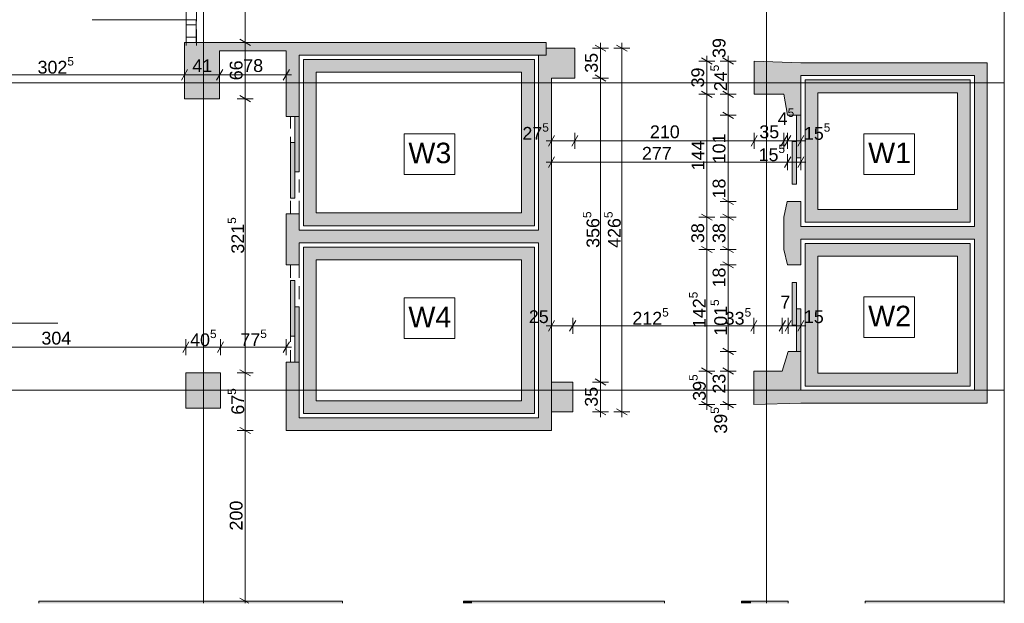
# Paper-space layout 'A-08 INWENTARYZACJA - PIĘTRO 5' of a CAD drawing. Header units: millimetres. Extents: x 0 to 420, y 0 to 297.
# Tile 6 of 8: x 172 to 287, y 115 to 184. Entities that reach past the tile are written whole.
import ezdxf
from ezdxf.xclip import XClip

# ---------------------------------------------------------------- set-up
doc = ezdxf.new("R2010")
doc.units = ezdxf.units.MM
doc.header["$MEASUREMENT"] = 0
doc.header["$XCLIPFRAME"] = 0
for name, pattern in [('ACAD_ISO03W100', [300, 120, -180]), ('DASHDOTX2', [1000, 500, -250, 0, -250]), ('Przer. długie kreski', [2.5, 1.5, -1]), ('PRZERYWANA_DU_A', [550, 350.0000000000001, -199.9999999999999])]:
    doc.linetypes.add(name, pattern=pattern)
for name, color, linetype, lineweight in [('0_Nr_pióra__2', 8, 'Continuous', 13), ('A_linie przekroju_Nr_pióra__1', 7, 'Continuous', 20), ('A_opis pomieszczeń_Nr_pióra__1', 7, 'Continuous', 20), ('A_winda_Nr_pióra__1', 7, 'Continuous', 20), ('A_wymiary_Nr_pióra__1', 7, 'Continuous', 20), ('A_wymiary_Nr_pióra__2', 8, 'Continuous', 13), ('A_ściany_Nr_pióra__1', 7, 'Continuous', 20), ('Drzwi Archicad_Nr_pióra__1', 7, 'Continuous', 20)]:
    doc.layers.add(name, color=color, linetype=linetype, lineweight=lineweight)
doc.layers.add('A_osie_Nr_pióra__16', color=7, linetype='Continuous', lineweight=5, true_color=0x0f0f0f)
doc.layers.add('A_ściany_Nr_pióra__10', color=7, linetype='Continuous', lineweight=13, true_color=0x4b4b4b)
for name, color, linetype in [('A_podrys', 7, 'Continuous'), ('A_winda', 7, 'Continuous'), ('A_ściany', 7, 'Continuous')]:
    doc.layers.add(name, color=color, linetype=linetype)
doc.styles.add('STYL_AUTOMATYCZNY_1', font='arial.ttf')
doc.styles.add('STYL_AUTOMATYCZNY_4', font='arial.ttf')

# ---------------------------------------------------------------- blocks, each defined once
blk = doc.blocks.new('Rysunek_1_1', base_point=(-1581.88370582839, -268.9234029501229))
at = {"layer": 'A_winda', "linetype": 'Continuous', "lineweight": 0, "true_color": 0xfdfdfd}
h = blk.add_hatch(color=7, dxfattribs=at)
h.paths.add_polyline_path([(205.1384031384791, 178.9014311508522), (205.1384031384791, 159.4014311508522), (232.2276281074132, 159.4014311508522), (232.2276281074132, 178.9014311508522)])
h.paths.add_polyline_path([(230.7276281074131, 177.4014311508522), (230.7276281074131, 160.9014311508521), (206.6384031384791, 160.9014311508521), (206.6384031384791, 177.4014311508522)], flags=0)
h = blk.add_hatch(color=7, dxfattribs=at)
h.paths.add_polyline_path([(263.9476281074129, 176.5014311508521), (263.9476281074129, 159.8269311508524), (283.3076281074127, 159.8269311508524), (283.3076281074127, 176.5014311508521)])
h.paths.add_polyline_path([(281.8076281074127, 175.0014311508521), (281.8076281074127, 161.3269311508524), (265.447628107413, 161.3269311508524), (265.447628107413, 175.0014311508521)], flags=0)
for points in [[(204.138403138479, 165.7114311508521), (204.6384031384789, 165.7114311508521), (204.6384031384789, 172.2114311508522), (204.138403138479, 172.2114311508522)], [(262.947628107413, 167.3500529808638), (263.4476281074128, 167.3500529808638), (263.4476281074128, 172.3500529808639), (262.947628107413, 172.3500529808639)], [(203.6384031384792, 162.6519938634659), (204.138403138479, 162.6519938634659), (204.138403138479, 169.151993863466), (203.6384031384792, 169.151993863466)], [(262.447628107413, 164.2906156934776), (262.947628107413, 164.2906156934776), (262.947628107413, 169.2906156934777), (262.447628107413, 169.2906156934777)], [(203.6384031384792, 152.9708684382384), (203.6384031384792, 146.4708684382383), (204.138403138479, 146.4708684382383), (204.138403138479, 152.9708684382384)], [(262.4476282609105, 152.7385070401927), (262.4476282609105, 147.7385070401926), (262.9476282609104, 147.7385070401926), (262.9476282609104, 152.7385070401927)], [(204.138403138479, 149.9114311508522), (204.138403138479, 143.4114311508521), (204.6384031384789, 143.4114311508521), (204.6384031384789, 149.9114311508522)], [(262.9476282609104, 149.6790697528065), (262.9476282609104, 144.6790697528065), (263.4476282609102, 144.6790697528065), (263.4476282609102, 149.6790697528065)]]:
    blk.add_hatch(color=7, dxfattribs=at).paths.add_polyline_path(points)
h = blk.add_hatch(color=7, dxfattribs=at)
h.paths.add_polyline_path([(283.3076281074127, 157.3269311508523), (263.9476281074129, 157.3269311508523), (263.9476281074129, 140.6194311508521), (283.3076281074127, 140.6194311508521)])
h.paths.add_polyline_path([(281.8076281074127, 155.8269311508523), (281.8076281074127, 142.1194311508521), (265.447628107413, 142.1194311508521), (265.447628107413, 155.8269311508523)], flags=0)
h = blk.add_hatch(color=7, dxfattribs=at)
h.paths.add_polyline_path([(205.1384031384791, 156.9014311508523), (205.1384031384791, 137.4014311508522), (232.2276281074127, 137.4014311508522), (232.2276281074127, 156.9014311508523)])
h.paths.add_polyline_path([(230.7276281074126, 155.4014311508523), (230.7276281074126, 138.9014311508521), (206.6384031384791, 138.9014311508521), (206.6384031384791, 155.4014311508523)], flags=0)
at = {"layer": 'A_ściany', "linetype": 'Continuous', "lineweight": 0, "true_color": 0x000000}
for points in [[(195.3234031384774, 180.9014311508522), (191.2034031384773, 180.9014311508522), (191.2034031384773, 174.3014311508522), (195.3234031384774, 174.3014311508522)], [(195.3234031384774, 179.9014311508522), (203.1384031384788, 179.9014311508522), (203.1384031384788, 180.9014311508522), (195.3234031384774, 180.9014311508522)], [(204.6384031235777, 179.4014311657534), (203.1384031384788, 180.9014311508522), (203.1384031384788, 172.2114313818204), (204.6384031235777, 172.2114313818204)], [(204.6384031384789, 179.4014311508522), (233.597628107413, 179.4014311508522), (233.597628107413, 180.9014311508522), (203.1384031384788, 180.9014311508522)], [(236.9676281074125, 176.7252912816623), (236.9676281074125, 180.2252912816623), (233.597628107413, 180.2252912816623), (233.597628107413, 179.4014311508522), (232.7176281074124, 179.4014311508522), (232.7176281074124, 176.7252912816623)], [(257.9876279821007, 174.812795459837), (261.4776281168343, 174.812795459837), (261.9076279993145, 172.350053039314), (263.447628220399, 172.350053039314), (263.447628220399, 178.5014310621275), (257.9876279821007, 178.7127952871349)], [(285.3076281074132, 178.5014311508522), (263.447628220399, 178.5014311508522), (263.447628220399, 177.0014311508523), (285.3076281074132, 177.0014311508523)], [(234.2176281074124, 135.4014311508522), (234.2176281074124, 176.7252912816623), (232.7176281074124, 176.7252912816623), (232.7176281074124, 136.9014311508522)], [(285.3076281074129, 138.6194311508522), (285.3076281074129, 177.0014311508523), (283.8076281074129, 177.0014311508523), (283.8076281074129, 140.1194311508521)], [(261.8576282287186, 162.2400530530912), (261.4614278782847, 160.4227403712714), (261.4614278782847, 156.622740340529), (261.8857017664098, 154.8313261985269), (263.4476282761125, 154.8313261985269), (263.4476282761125, 162.2400530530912)], [(203.1384031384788, 160.8114313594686), (203.1384031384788, 154.8114312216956), (204.6384029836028, 154.8114312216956), (204.6384029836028, 160.8114313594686)], [(263.447628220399, 157.8269311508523), (283.8076281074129, 157.8269311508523), (283.8076281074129, 159.3269311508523), (263.447628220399, 159.3269311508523)], [(204.6384031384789, 157.4014311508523), (232.7176281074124, 157.4014311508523), (232.7176281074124, 158.9014311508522), (204.6384031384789, 158.9014311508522)], [(257.9376281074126, 138.4406893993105), (263.4476282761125, 138.6194307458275), (263.4476282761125, 144.6790698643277), (261.9686041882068, 144.6790695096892), (261.2776279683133, 142.3806897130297), (257.9376281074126, 142.3806897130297)], [(203.1384031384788, 135.4014311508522), (204.6384029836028, 136.901430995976), (204.6384029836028, 143.4114311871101), (203.1384031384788, 143.4114311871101)], [(195.4134031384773, 142.1614311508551), (191.3534031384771, 142.1614311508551), (191.3534031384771, 138.0114311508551), (195.4134031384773, 138.0114311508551)], [(236.7076281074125, 137.5852912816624), (236.7076281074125, 141.0852912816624), (234.2176281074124, 141.0852912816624), (234.2176281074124, 137.5852912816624)], [(263.447628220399, 138.6194311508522), (285.3076281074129, 138.6194311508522), (283.8076281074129, 140.1194311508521), (263.447628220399, 140.1194311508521)], [(232.7176281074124, 136.9014311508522), (204.6384031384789, 136.9014311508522), (203.1384031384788, 135.4014311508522), (234.2176281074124, 135.4014311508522)], [(174.1134016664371, 115.1514304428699), (193.0134012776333, 115.1514304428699), (193.0134012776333, 115.4014295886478), (174.1134016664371, 115.4014295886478)], [(194.8134040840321, 115.4014299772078), (193.0134012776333, 115.4014299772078), (193.0134012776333, 115.1514308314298), (194.8134040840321, 115.1514308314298)], [(194.8134040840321, 115.1514304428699), (209.713402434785, 115.1514304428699), (209.713402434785, 115.4014295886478), (194.8134040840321, 115.4014295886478)], [(223.9134046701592, 115.1514304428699), (224.91340498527, 115.1514304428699), (224.91340498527, 115.4014295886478), (223.9134046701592, 115.4014295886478)], [(226.7134040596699, 115.4014299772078), (224.91340498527, 115.4014299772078), (224.91340498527, 115.1514308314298), (226.7134040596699, 115.1514308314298)], [(226.7134040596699, 115.1514304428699), (247.4868634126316, 115.1514304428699), (247.4868634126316, 115.4014295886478), (226.7134040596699, 115.4014295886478)], [(256.5134044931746, 115.1514304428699), (257.6134037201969, 115.1514304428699), (257.6134037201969, 115.4014295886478), (256.5134044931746, 115.4014295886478)], [(259.4134027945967, 115.4014299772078), (257.6134037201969, 115.4014299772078), (257.6134037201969, 115.1514308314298), (259.4134027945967, 115.1514308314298)], [(259.4134027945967, 115.1514304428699), (261.98686238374, 115.1514304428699), (261.98686238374, 115.4014295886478), (259.4134027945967, 115.4014295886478)], [(271.0134016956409, 115.1514323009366), (287.3076270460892, 115.1514323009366), (287.3076270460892, 115.4014297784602), (271.0134016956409, 115.4014297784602)]]:
    blk.add_hatch(color=18, dxfattribs=at).paths.add_polyline_path(points)
at = {"layer": '0_Nr_pióra__2', "color": 8, "linetype": 'PRZERYWANA_DU_A', "lineweight": 13, "flags": 128}
blk.add_lwpolyline([(287.3076281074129, 115.1514311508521), (287.3076281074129, 205.1514311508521)], dxfattribs=at)
at = {"layer": 'A_linie przekroju_Nr_pióra__1', "color": 7, "linetype": 'ACAD_ISO03W100', "lineweight": 20}
blk.add_line((56.34140119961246, 147.9841323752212), (287.3076295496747, 147.9841323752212), dxfattribs=at)
at = {"layer": 'A_opis pomieszczeń_Nr_pióra__1', "color": 7, "linetype": 'Continuous', "lineweight": 20}
for p, q in [((222.8865264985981, 170.1929147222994), (216.9495804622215, 170.1929147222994)), ((216.9495804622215, 170.1929147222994), (216.9495804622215, 165.4216324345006)), ((222.8865264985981, 165.4216324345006), (222.8865264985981, 170.1929147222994)), ((276.7853690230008, 170.1929147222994), (270.8484267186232, 170.1929147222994)), ((270.8484267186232, 170.1929147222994), (270.8484267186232, 165.4216361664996)), ((276.7853690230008, 165.4216361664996), (276.7853690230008, 170.1929147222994)), ((216.9495804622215, 165.4216324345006), (222.8865264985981, 165.4216324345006)), ((270.8484267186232, 165.4216361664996), (276.7853690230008, 165.4216361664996)), ((222.8865264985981, 150.9601141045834), (216.9495804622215, 150.9601141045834)), ((216.9495804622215, 150.9601141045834), (216.9495804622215, 146.1888318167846)), ((222.8865264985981, 146.1888318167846), (222.8865264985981, 150.9601141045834)), ((276.7853690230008, 151.0778586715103), (270.8484267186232, 151.0778586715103)), ((270.8484267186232, 151.0778586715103), (270.8484267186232, 146.3065801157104)), ((276.7853690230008, 146.3065801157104), (276.7853690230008, 151.0778586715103)), ((216.9495804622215, 146.1888318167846), (222.8865264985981, 146.1888318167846)), ((270.8484267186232, 146.3065801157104), (276.7853690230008, 146.3065801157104))]:
    blk.add_line(p, q, dxfattribs=at)
at = {"layer": 'A_osie_Nr_pióra__16', "color": 250, "linetype": 'DASHDOTX2', "lineweight": 5, "true_color": 0x0f0f0f}
for p, q in [((193.4134043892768, 259.6094089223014), (193.4134043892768, 115.1514323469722)), ((259.4134027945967, 259.6094089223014), (259.4134027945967, 115.1514323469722)), ((287.3076272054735, 176.1514292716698), (63.10873567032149, 176.1514292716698)), ((287.3076272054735, 140.15142796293), (63.10873567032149, 140.15142796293))]:
    blk.add_line(p, q, dxfattribs=at)
at = {"layer": 'A_winda_Nr_pióra__1', "color": 7, "linetype": 'Przer. długie kreski', "lineweight": 20}
for p, q in [((203.6384022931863, 160.811430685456), (203.6384022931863, 172.2114297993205)), ((204.6384026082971, 160.811430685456), (204.6384026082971, 171.811430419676)), ((203.6384022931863, 154.8114325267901), (203.6384022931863, 143.4114296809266)), ((204.6384026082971, 154.8114325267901), (204.6384026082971, 143.8114327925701))]:
    blk.add_line(p, q, dxfattribs=at)
at = {"layer": 'A_winda_Nr_pióra__1', "color": 7, "linetype": 'PRZERYWANA_DU_A', "lineweight": 20, "flags": 128}
for points in [[(205.1384031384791, 178.9014311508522), (232.2276281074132, 178.9014311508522), (232.2276281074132, 159.4014311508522), (205.1384031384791, 159.4014311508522)], [(230.7276281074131, 177.4014311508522), (230.7276281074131, 160.9014311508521), (206.6384031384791, 160.9014311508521), (206.6384031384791, 177.4014311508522)], [(263.9476281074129, 176.5014311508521), (283.3076281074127, 176.5014311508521), (283.3076281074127, 159.8269311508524), (263.9476281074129, 159.8269311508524)], [(281.8076281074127, 175.0014311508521), (281.8076281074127, 161.3269311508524), (265.447628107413, 161.3269311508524), (265.447628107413, 175.0014311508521)], [(283.3076281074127, 157.3269311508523), (263.9476281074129, 157.3269311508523), (263.9476281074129, 140.6194311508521), (283.3076281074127, 140.6194311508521)], [(205.1384031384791, 156.9014311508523), (232.2276281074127, 156.9014311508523), (232.2276281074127, 137.4014311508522), (205.1384031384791, 137.4014311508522)], [(281.8076281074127, 155.8269311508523), (281.8076281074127, 142.1194311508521), (265.447628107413, 142.1194311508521), (265.447628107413, 155.8269311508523)], [(230.7276281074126, 155.4014311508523), (230.7276281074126, 138.9014311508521), (206.6384031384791, 138.9014311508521), (206.6384031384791, 155.4014311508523)]]:
    blk.add_lwpolyline(points, close=True, dxfattribs=at)
at = {"layer": 'A_winda_Nr_pióra__1', "color": 7, "linetype": 'Continuous', "lineweight": 20, "flags": 128}
for points in [[(204.138403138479, 165.7114311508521), (204.138403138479, 172.2114311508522), (204.6384031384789, 172.2114311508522), (204.6384031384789, 165.7114311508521)], [(262.947628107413, 167.3500529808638), (262.947628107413, 172.3500529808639), (263.4476281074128, 172.3500529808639), (263.4476281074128, 167.3500529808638)], [(203.6384031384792, 162.6519938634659), (203.6384031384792, 169.151993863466), (204.138403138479, 169.151993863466), (204.138403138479, 162.6519938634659)], [(262.447628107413, 164.2906156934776), (262.447628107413, 169.2906156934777), (262.947628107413, 169.2906156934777), (262.947628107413, 164.2906156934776)], [(203.6384031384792, 152.9708684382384), (203.6384031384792, 146.4708684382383), (204.138403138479, 146.4708684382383), (204.138403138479, 152.9708684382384)], [(262.4476282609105, 152.7385070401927), (262.4476282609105, 147.7385070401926), (262.9476282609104, 147.7385070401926), (262.9476282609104, 152.7385070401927)], [(204.138403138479, 149.9114311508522), (204.138403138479, 143.4114311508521), (204.6384031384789, 143.4114311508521), (204.6384031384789, 149.9114311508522)], [(262.9476282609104, 149.6790697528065), (262.9476282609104, 144.6790697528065), (263.4476282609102, 144.6790697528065), (263.4476282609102, 149.6790697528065)]]:
    blk.add_lwpolyline(points, close=True, dxfattribs=at)
at = {"layer": 'A_wymiary_Nr_pióra__1', "color": 7, "linetype": 'Continuous', "lineweight": 20}
for p, q in [((197.6984034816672, 181.2622736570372), (198.948402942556, 180.540587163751)), ((240.5926297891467, 179.8644459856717), (239.342626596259, 180.5861362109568)), ((243.0926287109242, 179.8644459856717), (241.8426292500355, 180.5861362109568)), ((253.0626265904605, 178.3519526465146), (251.8126271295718, 179.0736391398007)), ((255.5626292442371, 178.3519526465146), (254.3126297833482, 179.0736391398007)), ((191.5642474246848, 177.7348106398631), (190.8425609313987, 176.4848111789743)), ((195.6842473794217, 177.7348106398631), (194.9625608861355, 176.4848111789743)), ((202.7775607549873, 176.4848111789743), (203.4992472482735, 177.7348106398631)), ((239.342626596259, 177.0861332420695), (240.5926297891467, 176.3644467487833)), ((197.6984034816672, 174.6622745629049), (198.948402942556, 173.9405880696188)), ((251.8126271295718, 175.1736405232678), (253.0626265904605, 174.4519502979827)), ((254.3126297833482, 175.1736405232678), (255.5626292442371, 174.4519502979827)), ((254.3126297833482, 172.7108981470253), (255.5626292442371, 171.9892079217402)), ((234.5784724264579, 169.9750891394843), (233.8567859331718, 168.7250896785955)), ((237.3284704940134, 169.9750891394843), (236.6067840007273, 168.7250896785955)), ((258.3484731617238, 169.9750891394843), (257.6267829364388, 168.7250896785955)), ((261.8384706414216, 169.9750891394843), (261.1167841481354, 168.7250896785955)), ((262.2684715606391, 169.9750891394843), (261.5467850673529, 168.7250896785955)), ((263.0867832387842, 168.7250896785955), (263.8084734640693, 169.9750891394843)), ((234.5784724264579, 167.4750902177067), (233.8567859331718, 166.2250907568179)), ((262.2684715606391, 167.4750902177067), (261.5467850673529, 166.2250907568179)), ((263.0867832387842, 166.2250907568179), (263.8084734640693, 167.4750902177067)), ((254.3126297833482, 162.6008980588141), (255.5626292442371, 161.8792078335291)), ((251.8126271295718, 160.7835825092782), (253.0626265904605, 160.0618960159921)), ((254.3126297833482, 160.7835825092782), (255.5626292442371, 160.0618960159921)), ((251.8126271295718, 156.9835828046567), (253.0626265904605, 156.2618963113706)), ((254.3126297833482, 156.9835828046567), (255.5626292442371, 156.2618963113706)), ((254.3126297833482, 155.1799151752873), (255.5626292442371, 154.4582249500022)), ((234.5784724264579, 148.3040691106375), (233.8567859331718, 147.0540696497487)), ((237.0684733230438, 148.3040691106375), (236.3467830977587, 147.0540696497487)), ((258.2984718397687, 148.3040691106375), (257.5767853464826, 147.0540696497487)), ((261.6384728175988, 148.3040691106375), (260.9167825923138, 147.0540696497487)), ((262.3294486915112, 148.3040691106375), (261.6077621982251, 147.0540696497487)), ((263.0867832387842, 147.0540696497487), (263.8084734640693, 148.3040691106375)), ((191.7142476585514, 145.7864327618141), (190.9925611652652, 144.5364295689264)), ((195.7742482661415, 145.7864327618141), (195.0525580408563, 144.5364295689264)), ((202.7775607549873, 144.5364295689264), (203.4992472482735, 145.7864327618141)), ((254.3126297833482, 145.0399135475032), (255.5626292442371, 144.3182270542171)), ((197.6984034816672, 142.5222734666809), (198.948402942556, 141.8005869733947)), ((251.8126271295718, 142.7415321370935), (253.0626265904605, 142.0198456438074)), ((254.3126297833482, 142.7415321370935), (255.5626292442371, 142.0198456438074)), ((239.342626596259, 141.446136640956), (240.5926297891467, 140.7244464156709)), ((251.8126271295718, 138.801533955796), (253.0626265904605, 138.0798474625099)), ((254.3126297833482, 138.801533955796), (255.5626292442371, 138.0798474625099)), ((239.342626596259, 137.9461336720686), (240.5926297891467, 137.2244471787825)), ((241.8426292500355, 137.9461336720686), (243.0926287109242, 137.2244471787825)), ((197.6984034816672, 135.7622761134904), (198.948402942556, 135.0405858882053)), ((197.6984034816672, 115.7622738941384), (198.7564139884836, 115.1514315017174))]:
    blk.add_line(p, q, dxfattribs=at)
at = {"layer": 'A_wymiary_Nr_pióra__2', "color": 8, "linetype": 'Continuous', "lineweight": 13}
for p, q in [((198.3234013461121, 180.9014304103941), (198.3234013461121, 200.9014329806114)), ((199.2609018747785, 180.9014304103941), (197.3859045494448, 180.9014304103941)), ((198.3234013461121, 174.3014313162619), (198.3234013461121, 180.9014304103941)), ((240.9051287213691, 180.2252929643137), (239.0301276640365, 180.2252929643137)), ((239.9676281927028, 180.2252929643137), (239.9676281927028, 180.8365421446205)), ((239.9676281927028, 176.7252899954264), (239.9676281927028, 180.2252929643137)), ((243.4051276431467, 180.2252929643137), (241.5301265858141, 180.2252929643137)), ((242.4676271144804, 180.2252929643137), (242.4676271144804, 180.8365421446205)), ((242.4676271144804, 137.5852904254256), (242.4676271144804, 180.2252929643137)), ((252.4376287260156, 178.7127958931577), (252.4376287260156, 179.3240450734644)), ((254.9376276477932, 178.7127958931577), (254.9376276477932, 179.3240450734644)), ((191.2034041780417, 176.1723085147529), (191.2034041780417, 178.0473095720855)), ((195.3234041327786, 176.1723085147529), (195.3234041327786, 178.0473095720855)), ((203.1384040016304, 176.1723085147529), (203.1384040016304, 178.0473095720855)), ((253.375129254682, 178.7127958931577), (251.5001281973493, 178.7127958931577)), ((252.4376287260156, 174.8127935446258), (252.4376287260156, 178.7127958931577)), ((255.8751281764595, 178.7127958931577), (254.0001271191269, 178.7127958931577)), ((254.9376276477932, 174.8127935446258), (254.9376276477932, 178.7127958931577)), ((160.933403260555, 177.1098090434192), (191.2034041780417, 177.1098090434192)), ((191.2034041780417, 177.1098090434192), (195.3234041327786, 177.1098090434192)), ((195.3234041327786, 177.1098090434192), (203.1384040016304, 177.1098090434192)), ((203.1384040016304, 177.1098090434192), (203.7496531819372, 177.1098090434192)), ((240.9051287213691, 176.7252899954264), (239.0301276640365, 176.7252899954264)), ((239.9676281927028, 141.085289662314), (239.9676281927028, 176.7252899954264)), ((199.2609018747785, 174.3014313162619), (197.3859045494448, 174.3014313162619)), ((198.3234013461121, 142.1614302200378), (198.3234013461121, 174.3014313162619)), ((253.375129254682, 174.8127935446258), (251.5001281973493, 174.8127935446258)), ((252.4376287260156, 160.4227392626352), (252.4376287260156, 174.8127935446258)), ((255.8751281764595, 174.8127935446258), (254.0001271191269, 174.8127935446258)), ((254.9376276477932, 172.3500549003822), (254.9376276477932, 174.8127935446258)), ((255.8751281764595, 172.3500549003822), (254.0001271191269, 172.3500549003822)), ((254.9376276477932, 162.2400548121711), (254.9376276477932, 172.3500549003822)), ((234.2176291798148, 168.412590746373), (234.2176291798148, 170.2875880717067)), ((236.9676272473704, 168.412590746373), (236.9676272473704, 170.2875880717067)), ((257.9876299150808, 168.412590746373), (257.9876299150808, 170.2875880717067)), ((261.4776273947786, 168.412590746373), (261.4776273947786, 170.2875880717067)), ((261.9076283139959, 168.412590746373), (261.9076283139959, 170.2875880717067)), ((263.4476264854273, 168.412590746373), (263.4476264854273, 170.2875880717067)), ((233.6063762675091, 169.3500912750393), (234.2176291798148, 169.3500912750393)), ((234.2176291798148, 169.3500912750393), (236.9676272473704, 169.3500912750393)), ((236.9676272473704, 169.3500912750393), (257.9876299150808, 169.3500912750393)), ((257.9876299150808, 169.3500912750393), (261.4776273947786, 169.3500912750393)), ((261.4776273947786, 169.3500912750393), (261.9076283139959, 169.3500912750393)), ((261.9076283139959, 169.3500912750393), (263.4476264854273, 169.3500912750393)), ((263.4476264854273, 169.3500912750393), (264.058879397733, 169.3500912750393)), ((234.2176291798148, 165.9125880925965), (234.2176291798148, 167.7875891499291)), ((261.9076283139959, 165.9125880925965), (261.9076283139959, 167.7875891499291)), ((263.4476264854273, 165.9125880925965), (263.4476264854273, 167.7875891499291)), ((233.6063762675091, 166.8500886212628), (234.2176291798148, 166.8500886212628)), ((234.2176291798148, 166.8500886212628), (261.9076283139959, 166.8500886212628)), ((261.9076283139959, 166.8500886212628), (263.4476264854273, 166.8500886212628)), ((263.4476264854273, 166.8500886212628), (264.058879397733, 166.8500886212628)), ((255.8751281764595, 162.2400548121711), (254.0001271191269, 162.2400548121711)), ((254.9376276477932, 160.4227392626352), (254.9376276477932, 162.2400548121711)), ((253.375129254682, 160.4227392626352), (251.5001281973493, 160.4227392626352)), ((252.4376287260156, 156.6227395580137), (252.4376287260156, 160.4227392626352)), ((255.8751281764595, 160.4227392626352), (254.0001271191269, 160.4227392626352)), ((254.9376276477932, 156.6227395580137), (254.9376276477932, 160.4227392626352)), ((253.375129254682, 156.6227395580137), (251.5001281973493, 156.6227395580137)), ((252.4376287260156, 142.3806888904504), (252.4376287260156, 156.6227395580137)), ((255.8751281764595, 156.6227395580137), (254.0001271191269, 156.6227395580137)), ((254.9376276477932, 154.8190681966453), (254.9376276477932, 156.6227395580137)), ((255.8751281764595, 154.8190681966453), (254.0001271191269, 154.8190681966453)), ((254.9376276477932, 144.6790703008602), (254.9376276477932, 154.8190681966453)), ((234.2176291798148, 146.7415707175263), (234.2176291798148, 148.61656804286)), ((236.7076263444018, 146.7415707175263), (236.7076263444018, 148.61656804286)), ((257.9376285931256, 146.7415707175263), (257.9376285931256, 148.61656804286)), ((261.2776295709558, 146.7415707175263), (261.2776295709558, 148.61656804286)), ((261.9686054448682, 146.7415707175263), (261.9686054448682, 148.61656804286)), ((263.4476264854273, 146.7415707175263), (263.4476264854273, 148.61656804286)), ((233.6063762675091, 147.6790712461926), (234.2176291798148, 147.6790712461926)), ((234.2176291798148, 147.6790712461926), (236.7076263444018, 147.6790712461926)), ((236.7076263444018, 147.6790712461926), (257.9376285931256, 147.6790712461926)), ((257.9376285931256, 147.6790712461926), (261.2776295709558, 147.6790712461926)), ((261.2776295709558, 147.6790712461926), (261.9686054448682, 147.6790712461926)), ((261.9686054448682, 147.6790712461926), (263.4476264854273, 147.6790712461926)), ((263.4476264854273, 147.6790712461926), (264.058879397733, 147.6790712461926)), ((191.3534044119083, 144.2239306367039), (191.3534044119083, 146.0989316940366)), ((195.4134012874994, 144.2239306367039), (195.4134012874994, 146.0989316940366)), ((203.1384040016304, 144.2239306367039), (203.1384040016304, 146.0989316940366)), ((160.933403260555, 145.1614311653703), (191.3534044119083, 145.1614311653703)), ((191.3534044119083, 145.1614311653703), (195.4134012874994, 145.1614311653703)), ((195.4134012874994, 145.1614311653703), (203.1384040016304, 145.1614311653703)), ((203.1384040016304, 145.1614311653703), (203.7496531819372, 145.1614311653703)), ((255.8751281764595, 144.6790703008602), (254.0001271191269, 144.6790703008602)), ((254.9376276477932, 142.3806888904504), (254.9376276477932, 144.6790703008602)), ((199.2609018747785, 142.1614302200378), (197.3859045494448, 142.1614302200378)), ((198.3234013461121, 135.4014328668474), (198.3234013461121, 142.1614302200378)), ((253.375129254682, 142.3806888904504), (251.5001281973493, 142.3806888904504)), ((252.4376287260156, 138.440690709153), (252.4376287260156, 142.3806888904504)), ((255.8751281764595, 142.3806888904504), (254.0001271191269, 142.3806888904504)), ((254.9376276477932, 138.440690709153), (254.9376276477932, 142.3806888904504)), ((240.9051287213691, 141.085289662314), (239.0301276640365, 141.085289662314)), ((239.9676281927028, 137.5852904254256), (239.9676281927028, 141.085289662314)), ((240.9051287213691, 137.5852904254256), (239.0301276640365, 137.5852904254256)), ((239.9676281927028, 136.9740412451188), (239.9676281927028, 137.5852904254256)), ((243.4051276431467, 137.5852904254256), (241.5301265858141, 137.5852904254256)), ((242.4676271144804, 136.9740412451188), (242.4676271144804, 137.5852904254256)), ((253.375129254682, 138.440690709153), (251.5001281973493, 138.440690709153)), ((252.4376287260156, 137.8294377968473), (252.4376287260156, 138.440690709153)), ((255.8751281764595, 138.440690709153), (254.0001271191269, 138.440690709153)), ((254.9376276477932, 137.8294377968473), (254.9376276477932, 138.440690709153)), ((199.2609018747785, 135.4014328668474), (197.3859045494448, 135.4014328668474)), ((198.3234013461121, 115.40143029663), (198.3234013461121, 135.4014328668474)), ((199.2609018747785, 115.40143029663), (197.3859045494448, 115.40143029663)), ((198.3234013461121, 115.1514304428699), (198.3234013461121, 115.4014295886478))]:
    blk.add_line(p, q, dxfattribs=at)
at = {"layer": 'A_ściany_Nr_pióra__1', "color": 7, "linetype": 'Continuous', "lineweight": 20}
for p, q in [((191.4134037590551, 180.9014304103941), (191.4134037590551, 180.5314325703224)), ((191.4134037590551, 180.9014304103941), (192.5634043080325, 180.9014304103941)), ((192.5634043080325, 180.9014304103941), (192.602403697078, 180.9014304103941)), ((192.602403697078, 180.9014304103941), (192.602403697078, 180.5314325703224)), ((203.1384040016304, 172.2114297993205), (204.6384026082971, 172.2114297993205)), ((263.4476264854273, 172.3500511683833), (261.9076283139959, 172.3500511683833)), ((261.8576269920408, 162.2400510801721), (263.4476264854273, 162.2400510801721)), ((203.1384040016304, 160.811430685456), (204.6384026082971, 160.811430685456)), ((204.6384026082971, 154.8114325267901), (203.1384040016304, 154.8114325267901)), ((263.4476264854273, 154.8313278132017), (261.8857028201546, 154.8313278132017)), ((261.9686054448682, 144.6790703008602), (263.4476264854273, 144.6790703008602)), ((204.6384026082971, 143.4114296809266), (203.1384040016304, 143.4114296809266)), ((174.1134016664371, 115.1514298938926), (174.1134016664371, 115.4014327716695)), ((174.1134016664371, 115.40143029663), (174.4834032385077, 115.40143029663)), ((209.713402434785, 115.40143029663), (209.3434045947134, 115.40143029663)), ((209.713402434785, 115.1514298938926), (209.713402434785, 115.4014327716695)), ((223.9134046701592, 115.1514298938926), (223.9134046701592, 115.4014327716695)), ((223.9134046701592, 115.40143029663), (224.2834025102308, 115.40143029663)), ((247.4868634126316, 115.40143029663), (247.116861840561, 115.40143029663)), ((247.4868634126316, 115.1514298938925), (247.4868634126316, 115.4014327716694)), ((256.5134044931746, 115.1514298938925), (256.5134044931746, 115.4014327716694)), ((256.5134044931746, 115.40143029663), (256.8834023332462, 115.40143029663)), ((261.98686238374, 115.40143029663), (261.6168645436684, 115.40143029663)), ((261.98686238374, 115.1514298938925), (261.98686238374, 115.4014327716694)), ((271.013403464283, 115.1514298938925), (271.013403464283, 115.4014327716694)), ((271.013403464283, 115.40143029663), (271.3834013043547, 115.40143029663))]:
    blk.add_line(p, q, dxfattribs=at)
at = {"layer": 'A_ściany_Nr_pióra__1', "color": 7, "linetype": 'Continuous', "lineweight": 20, "flags": 128}
for points in [[(191.4134031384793, 180.9014311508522), (191.2034031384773, 180.9014311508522)], [(191.2034031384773, 180.9014311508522), (191.2034031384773, 174.3014311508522)], [(195.3234031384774, 180.9014311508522), (192.6024031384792, 180.9014311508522)], [(203.1384031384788, 180.9014311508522), (195.3234031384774, 180.9014311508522)], [(233.597628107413, 180.9014311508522), (203.1384031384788, 180.9014311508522)], [(233.597628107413, 179.4014311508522), (233.597628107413, 180.9014311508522)], [(236.9676281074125, 180.2252912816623), (233.597628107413, 180.2252912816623)], [(233.597628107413, 180.2252912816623), (233.597628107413, 179.4014311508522)], [(236.9676281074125, 176.7252912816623), (236.9676281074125, 180.2252912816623)], [(195.3234031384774, 179.9014311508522), (203.1384031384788, 179.9014311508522)], [(195.3234031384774, 174.3014311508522), (195.3234031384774, 179.9014311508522)], [(203.1384031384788, 179.9014311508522), (203.1384031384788, 172.2114313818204)], [(204.6384031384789, 172.2114311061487), (204.6384031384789, 179.4014311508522)], [(204.6384031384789, 179.4014311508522), (233.597628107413, 179.4014311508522)], [(233.597628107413, 179.4014311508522), (232.7176281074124, 179.4014311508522)], [(232.7176281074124, 179.4014311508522), (232.7176281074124, 176.7252912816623)], [(263.447628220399, 178.5014310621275), (257.9876279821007, 178.7127952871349)], [(257.9876279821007, 178.7127952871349), (257.9876279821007, 174.812795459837)], [(285.3076281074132, 178.5014311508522), (263.447628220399, 178.5014311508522)], [(285.3076281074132, 177.0014311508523), (285.3076281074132, 178.5014311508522)], [(232.7176281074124, 176.7252912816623), (232.7176281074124, 158.9014311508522)], [(234.2176281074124, 135.4014311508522), (234.2176281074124, 176.7252912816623)], [(234.2176281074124, 176.7252912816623), (236.9676281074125, 176.7252912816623)], [(263.447628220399, 177.0014311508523), (283.8076281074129, 177.0014311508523)], [(263.447628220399, 172.3500529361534), (263.447628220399, 177.0014311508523)], [(283.8076281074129, 177.0014311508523), (283.8076281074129, 159.3269311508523)], [(285.3076281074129, 138.6194311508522), (285.3076281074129, 177.0014311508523)], [(191.2034031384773, 174.3014311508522), (195.3234031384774, 174.3014311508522)], [(257.9876279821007, 174.812795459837), (261.4776281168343, 174.812795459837)], [(261.4776281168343, 174.812795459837), (261.9076279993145, 172.350053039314)], [(261.8576281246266, 162.2400530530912), (261.4614277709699, 160.4227404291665)], [(263.447628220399, 159.3269311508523), (263.447628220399, 162.2400525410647)], [(203.1384031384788, 160.8114313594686), (203.1384031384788, 154.8114314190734)], [(204.6384031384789, 158.9014311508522), (204.6384031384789, 160.811430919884)], [(261.4614277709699, 160.4227404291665), (261.4614277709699, 156.6227403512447)], [(283.8076281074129, 159.3269311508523), (263.447628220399, 159.3269311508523)], [(232.7176281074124, 158.9014311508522), (204.6384031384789, 158.9014311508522)], [(204.6384031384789, 154.8114312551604), (204.6384031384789, 157.4014311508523)], [(204.6384031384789, 157.4014311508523), (232.7176281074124, 157.4014311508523)], [(232.7176281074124, 157.4014311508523), (232.7176281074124, 136.9014311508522)], [(263.447628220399, 157.8269311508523), (283.8076281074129, 157.8269311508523)], [(263.447628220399, 154.831325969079), (263.447628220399, 157.8269311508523)], [(283.8076281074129, 157.8269311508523), (283.8076281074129, 140.1194311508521)], [(261.4614277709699, 156.6227403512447), (261.885701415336, 154.8313261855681)], [(261.9686043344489, 144.6790695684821), (261.2776280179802, 142.3806896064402)], [(263.447628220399, 140.1194311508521), (263.447628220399, 144.6790698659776)], [(203.1384031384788, 143.4114313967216), (203.1384031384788, 135.4014311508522)], [(204.6384031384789, 136.9014311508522), (204.6384031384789, 143.4114310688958)], [(195.4134031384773, 142.1614311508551), (191.3534031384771, 142.1614311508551)], [(191.3534031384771, 142.1614311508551), (191.3534031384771, 138.0114311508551)], [(195.4134031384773, 138.0114311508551), (195.4134031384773, 142.1614311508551)], [(261.2776280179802, 142.3806896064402), (257.9376281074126, 142.3806896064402)], [(257.9376281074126, 142.3806896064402), (257.9376281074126, 138.4406893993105)], [(236.7076281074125, 141.0852912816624), (234.2176281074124, 141.0852912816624)], [(234.2176281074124, 141.0852912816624), (234.2176281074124, 137.5852912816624)], [(236.7076281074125, 137.5852912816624), (236.7076281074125, 141.0852912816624)], [(283.8076281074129, 140.1194311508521), (263.447628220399, 140.1194311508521)], [(257.9376281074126, 138.4406893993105), (263.447628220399, 138.6194308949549)], [(263.447628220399, 138.6194311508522), (285.3076281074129, 138.6194311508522)], [(191.3534031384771, 138.0114311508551), (195.4134031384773, 138.0114311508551)], [(234.2176281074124, 137.5852912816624), (236.7076281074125, 137.5852912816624)], [(232.7176281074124, 136.9014311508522), (204.6384031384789, 136.9014311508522)], [(203.1384031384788, 135.4014311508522), (234.2176281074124, 135.4014311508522)], [(193.0134031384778, 115.4014311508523), (174.1134031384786, 115.4014311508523)], [(194.8134031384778, 115.4014311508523), (193.0134031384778, 115.4014311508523)], [(209.7134031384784, 115.4014311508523), (194.8134031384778, 115.4014311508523)], [(224.9134031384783, 115.4014311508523), (223.9134031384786, 115.4014311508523)], [(226.7134031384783, 115.4014311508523), (224.9134031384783, 115.4014311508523)], [(247.486863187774, 115.4014311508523), (226.7134031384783, 115.4014311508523)], [(257.6134031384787, 115.4014311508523), (256.5134031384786, 115.4014311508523)], [(259.4134031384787, 115.4014311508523), (257.6134031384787, 115.4014311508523)], [(261.9868631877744, 115.4014311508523), (259.4134031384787, 115.4014311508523)], [(287.3076281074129, 115.4014311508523), (271.013403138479, 115.4014311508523)]]:
    blk.add_lwpolyline(points, dxfattribs=at)
at = {"layer": 'A_ściany_Nr_pióra__10', "color": 251, "linetype": 'Przer. długie kreski', "lineweight": 13, "true_color": 0x4b4b4b}
for p, q in [((191.4134037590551, 180.9014304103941), (191.4134037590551, 200.6814316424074)), ((192.602403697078, 180.9014304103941), (192.602403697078, 200.6814316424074))]:
    blk.add_line(p, q, dxfattribs=at)
at = {"layer": 'Drzwi Archicad_Nr_pióra__1', "color": 7, "linetype": 'Continuous', "lineweight": 20}
for p, q in [((191.4134037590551, 183.5595802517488), (180.3734044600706, 183.5595802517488)), ((191.4134037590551, 182.9595830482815), (191.4134037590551, 183.5595802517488)), ((191.4134037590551, 183.5595802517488), (192.5634043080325, 183.5595802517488)), ((192.5634043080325, 183.5595802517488), (192.5634043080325, 182.9595830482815)), ((192.5634043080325, 182.9595830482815), (191.4134037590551, 182.9595830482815)), ((191.4134037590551, 181.5014313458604), (191.4134037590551, 182.9595830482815)), ((191.4134037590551, 182.9595830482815), (192.5634043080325, 182.9595830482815)), ((192.5634043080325, 182.9595830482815), (192.5634043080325, 181.5014313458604)), ((191.4134037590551, 180.9014304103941), (191.4134037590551, 181.5014313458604)), ((191.4134037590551, 181.5014313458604), (192.5634043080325, 181.5014313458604)), ((192.5634043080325, 181.5014313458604), (191.4134037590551, 181.5014313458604)), ((192.5634043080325, 181.5014313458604), (192.5634043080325, 180.9014304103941)), ((192.5634043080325, 180.9014304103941), (191.4134037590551, 180.9014304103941)), ((191.4134037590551, 180.9014304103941), (192.5634043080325, 180.9014304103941)), ((191.4134037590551, 180.9014304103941), (192.5634043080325, 180.9014304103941)), ((191.4134037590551, 180.9014304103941), (191.4134037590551, 180.5314325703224)), ((191.4134037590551, 180.9014304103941), (191.4134037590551, 180.5314325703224)), ((192.5634043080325, 180.9014304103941), (192.602403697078, 180.9014304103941)), ((192.5634043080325, 180.9014304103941), (192.602403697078, 180.9014304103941)), ((192.602403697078, 180.9014304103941), (192.602403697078, 180.5314325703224)), ((192.602403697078, 180.9014304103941), (192.602403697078, 180.5314325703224)), ((203.1384040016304, 172.2114297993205), (204.6384026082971, 172.2114297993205)), ((263.4476264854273, 172.3500511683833), (261.9076283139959, 172.3500511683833)), ((261.8576269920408, 162.2400510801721), (263.4476264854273, 162.2400510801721)), ((203.1384040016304, 160.811430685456), (204.6384026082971, 160.811430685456)), ((204.6384026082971, 154.8114325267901), (203.1384040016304, 154.8114325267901)), ((263.4476264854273, 154.8313278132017), (261.8857028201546, 154.8313278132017)), ((261.9686054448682, 144.6790703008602), (263.4476264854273, 144.6790703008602)), ((204.6384026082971, 143.4114296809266), (203.1384040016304, 143.4114296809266)), ((174.1134016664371, 115.1514298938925), (174.1134016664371, 115.4014327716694)), ((174.1134016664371, 115.1514298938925), (174.1134016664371, 115.4014327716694)), ((174.1134016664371, 115.4014327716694), (174.4834032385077, 115.40143029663)), ((174.1134016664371, 115.40143029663), (174.4834032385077, 115.40143029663)), ((209.713402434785, 115.4014327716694), (209.3434045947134, 115.40143029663)), ((209.713402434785, 115.40143029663), (209.3434045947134, 115.40143029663)), ((209.713402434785, 115.1514298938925), (209.713402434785, 115.4014327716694)), ((209.713402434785, 115.1514298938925), (209.713402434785, 115.4014327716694)), ((223.9134046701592, 115.1514298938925), (223.9134046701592, 115.4014327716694)), ((223.9134046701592, 115.1514298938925), (223.9134046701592, 115.4014327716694)), ((223.9134046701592, 115.4014327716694), (224.2834025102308, 115.40143029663)), ((223.9134046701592, 115.40143029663), (224.2834025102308, 115.40143029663)), ((247.4868634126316, 115.4014327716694), (247.116861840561, 115.40143029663)), ((247.4868634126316, 115.40143029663), (247.116861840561, 115.40143029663)), ((247.4868634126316, 115.1514298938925), (247.4868634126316, 115.4014327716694)), ((247.4868634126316, 115.1514298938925), (247.4868634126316, 115.4014327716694)), ((256.5134044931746, 115.1514298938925), (256.5134044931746, 115.4014327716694)), ((256.5134044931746, 115.1514298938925), (256.5134044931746, 115.4014327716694)), ((256.5134044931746, 115.4014327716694), (256.8834023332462, 115.40143029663)), ((256.5134044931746, 115.40143029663), (256.8834023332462, 115.40143029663)), ((261.98686238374, 115.4014327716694), (261.6168645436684, 115.40143029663)), ((261.98686238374, 115.40143029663), (261.6168645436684, 115.40143029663)), ((261.98686238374, 115.1514298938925), (261.98686238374, 115.4014327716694)), ((261.98686238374, 115.1514298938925), (261.98686238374, 115.4014327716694)), ((271.013403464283, 115.1514298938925), (271.013403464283, 115.4014327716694)), ((271.013403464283, 115.1514298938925), (271.013403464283, 115.4014327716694)), ((271.013403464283, 115.4014327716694), (271.3834013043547, 115.40143029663)), ((271.013403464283, 115.40143029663), (271.3834013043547, 115.40143029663))]:
    blk.add_line(p, q, dxfattribs=at)
at = {"layer": 'A_opis pomieszczeń_Nr_pióra__1', "color": 7, "linetype": 'Continuous', "lineweight": 20, "char_height": 2.399901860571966, "attachment_point": 4, "style": 'STYL_AUTOMATYCZNY_1'}
for s, insert in [('\\A1;{\\pql;\\fArial|b0|i0|c238|p0;\\W1.000000;W3}', (217.4495814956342, 167.9235242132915)), ('\\A1;{\\pql;\\fArial|b0|i0|c238|p0;\\W1.000000;W1}', (271.3484250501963, 167.9444143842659)), ('\\A1;{\\pql;\\fArial|b0|i0|c238|p0;\\W1.000000;W2}', (271.3484250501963, 148.8293575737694)), ('\\A1;{\\pql;\\fArial|b0|i0|c238|p0;\\W1.000000;W4}', (217.4495814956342, 148.7116155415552))]:
    blk.add_mtext(s, dxfattribs=dict(at, insert=insert))
at = {"layer": 'A_wymiary_Nr_pióra__1', "color": 7, "linetype": 'Continuous', "lineweight": 20, "char_height": 1.5, "attachment_point": 7, "style": 'STYL_AUTOMATYCZNY_1'}
for s, insert in [('\\A1;{\\pql;\\fArial|b0|i0|c238|p0;\\W1.000000;302\\fArial|b0|i0|c238|p0;\\W1.000000;\\A1{\\H.66x;\\S5^  ;}}', (173.9747231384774, 176.8011113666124)), ('\\A1;{\\pql;\\fArial|b0|i0|c238|p0;\\W1.000000;4\\fArial|b0|i0|c238|p0;\\W1.000000;\\A1{\\H.66x;\\S5^  ;}}', (260.7430330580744, 170.7759332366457)), ('\\A1;{\\pql;\\fArial|b0|i0|c238|p0;\\W1.000000;27\\fArial|b0|i0|c238|p0;\\W1.000000;\\A1{\\H.66x;\\S5^  ;}}', (230.8131080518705, 169.0509331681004)), ('\\A1;{\\pql;\\fArial|b0|i0|c238|p0;\\W1.000000;15\\fArial|b0|i0|c238|p0;\\W1.000000;\\A1{\\H.66x;\\S5^  ;}}', (263.8088782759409, 169.0423952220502)), ('\\A1;{\\pql;\\fArial|b0|i0|c238|p0;\\W1.000000;15\\fArial|b0|i0|c238|p0;\\W1.000000;\\A1{\\H.66x;\\S5^  ;}}', (258.5031079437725, 166.5423952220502)), ('\\A1;{\\pql;\\fArial|b0|i0|c238|p0;\\W1.000000;212\\fArial|b0|i0|c238|p0;\\W1.000000;\\A1{\\H.66x;\\S5^  ;}}', (243.7073130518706, 147.3799131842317)), ('\\A1;{\\pql;\\fArial|b0|i0|c238|p0;\\W1.000000;33\\fArial|b0|i0|c238|p0;\\W1.000000;\\A1{\\H.66x;\\S5^  ;}}', (254.5331080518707, 147.3703707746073)), ('\\A1;{\\pql;\\fArial|b0|i0|c238|p0;\\W1.000000;40\\fArial|b0|i0|c238|p0;\\W1.000000;\\A1{\\H.66x;\\S5^  ;}}', (191.8617681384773, 144.8537366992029)), ('\\A1;{\\pql;\\fArial|b0|i0|c238|p0;\\W1.000000;77\\fArial|b0|i0|c238|p0;\\W1.000000;\\A1{\\H.66x;\\S5^  ;}}', (197.7542681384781, 144.8622746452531))]:
    blk.add_mtext(s, dxfattribs=dict(at, insert=insert))
at = {"layer": 'A_wymiary_Nr_pióra__1', "color": 7, "linetype": 'Continuous', "lineweight": 20, "char_height": 1.5, "attachment_point": 7, "rotation": 90, "style": 'STYL_AUTOMATYCZNY_1'}
for s, insert in [('\\A1;{\\pql;\\fArial|b0|i0|c238|p0;\\W1.000000;24\\fArial|b0|i0|c238|p0;\\W1.000000;\\A1{\\H.66x;\\S5^  ;}}', (255.2367846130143, 175.1740453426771)), ('\\A1;{\\pql;\\fArial|b0|i0|c238|p0;\\W1.000000;356\\fArial|b0|i0|c238|p0;\\W1.000000;\\A1{\\H.66x;\\S5^  ;}}', (240.2763270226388, 156.8116112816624)), ('\\A1;{\\pql;\\fArial|b0|i0|c238|p0;\\W1.000000;426\\fArial|b0|i0|c238|p0;\\W1.000000;\\A1{\\H.66x;\\S5^  ;}}', (242.7753225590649, 156.8116112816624)), ('\\A1;{\\pql;\\fArial|b0|i0|c238|p0;\\W1.000000;321\\fArial|b0|i0|c238|p0;\\W1.000000;\\A1{\\H.66x;\\S5^  ;}}', (198.6321020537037, 156.1377511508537)), ('\\A1;{\\pql;\\fArial|b0|i0|c238|p0;\\W1.000000;142\\fArial|b0|i0|c238|p0;\\W1.000000;\\A1{\\H.66x;\\S5^  ;}}', (252.7367846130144, 147.4080349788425)), ('\\A1;{\\pql;\\fArial|b0|i0|c238|p0;\\W1.000000;101\\fArial|b0|i0|c238|p0;\\W1.000000;\\A1{\\H.66x;\\S5^  ;}}', (255.2453225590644, 146.5113021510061)), ('\\A1;{\\pql;\\fArial|b0|i0|c238|p0;\\W1.000000;39\\fArial|b0|i0|c238|p0;\\W1.000000;\\A1{\\H.66x;\\S5^  ;}}', (252.7463270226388, 138.8890545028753)), ('\\A1;{\\pql;\\fArial|b0|i0|c238|p0;\\W1.000000;67\\fArial|b0|i0|c238|p0;\\W1.000000;\\A1{\\H.66x;\\S5^  ;}}', (198.6310975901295, 137.2597961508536)), ('\\A1;{\\pql;\\fArial|b0|i0|c238|p0;\\W1.000000;39\\fArial|b0|i0|c238|p0;\\W1.000000;\\A1{\\H.66x;\\S5^  ;}}', (255.2463270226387, 135.0361693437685))]:
    blk.add_mtext(s, dxfattribs=dict(at, insert=insert))
at = {"layer": 'A_wymiary_Nr_pióra__1', "color": 7, "linetype": 'Continuous', "lineweight": 20, "char_height": 1.5, "attachment_point": 7, "rotation": 90, "style": 'STYL_AUTOMATYCZNY_4'}
for s, insert, width in [('\\A1;{\\pql;\\fArial|b0|i0|c238|p0;\\W1.000000;39}', (254.6376280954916, 179.0740453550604), 2.288175), ('\\A1;{\\pql;\\fArial|b0|i0|c238|p0;\\W1.000000;35}', (239.6676280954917, 177.3312037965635), 2.288175), ('\\A1;{\\pql;\\fArial|b0|i0|c238|p0;\\W1.000000;66}', (198.0234031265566, 176.4573436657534), 2.288175), ('\\A1;{\\pql;\\fArial|b0|i0|c238|p0;\\W1.000000;39}', (252.1376280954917, 175.6187078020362), 2.288175), ('\\A1;{\\pql;\\fArial|b0|i0|c238|p0;\\W1.000000;101}', (254.6376280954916, 166.7230130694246), 3.432255), ('\\A1;{\\pql;\\fArial|b0|i0|c238|p0;\\W1.000000;144}', (252.1376280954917, 165.9016403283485), 3.432255), ('\\A1;{\\pql;\\fArial|b0|i0|c238|p0;\\W1.000000;18}', (254.6376280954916, 162.6013031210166), 2.288175), ('\\A1;{\\pql;\\fArial|b0|i0|c238|p0;\\W1.000000;38}', (252.1376280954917, 157.3786529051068), 2.288175), ('\\A1;{\\pql;\\fArial|b0|i0|c238|p0;\\W1.000000;38}', (254.6376280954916, 157.3786529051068), 2.288175), ('\\A1;{\\pql;\\fArial|b0|i0|c238|p0;\\W1.000000;18}', (254.6376280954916, 152.1696448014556), 2.288175), ('\\A1;{\\pql;\\fArial|b0|i0|c238|p0;\\W1.000000;23}', (254.6376280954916, 139.7312645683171), 2.288175), ('\\A1;{\\pql;\\fArial|b0|i0|c238|p0;\\W1.000000;35}', (239.6676280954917, 138.1912037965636), 2.288175), ('\\A1;{\\pql;\\fArial|b0|i0|c238|p0;\\W1.000000;200}', (198.0234031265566, 123.6853036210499), 3.432255)]:
    blk.add_mtext(s, dxfattribs=dict(at, insert=insert, width=width))
at = {"layer": 'A_wymiary_Nr_pióra__1', "color": 7, "linetype": 'Continuous', "lineweight": 20, "char_height": 1.5, "attachment_point": 7, "style": 'STYL_AUTOMATYCZNY_4'}
for s, insert, width in [('\\A1;{\\pql;\\fArial|b0|i0|c238|p0;\\W1.000000;78}', (198.0868156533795, 177.4098102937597), 2.288175), ('\\A1;{\\pql;\\fArial|b0|i0|c238|p0;\\W1.000000;41}', (192.1193156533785, 177.4098102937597), 2.288175), ('\\A1;{\\pql;\\fArial|b0|i0|c238|p0;\\W1.000000;210}', (245.7615005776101, 169.6500896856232), 3.432255), ('\\A1;{\\pql;\\fArial|b0|i0|c238|p0;\\W1.000000;35}', (258.5885406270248, 169.6500896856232), 2.288175), ('\\A1;{\\pql;\\fArial|b0|i0|c238|p0;\\W1.000000;277}', (244.8248654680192, 167.1500896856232), 3.432255), ('\\A1;{\\pql;\\fArial|b0|i0|c238|p0;\\W1.000000;7}', (261.0510731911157, 149.7040697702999), 1.144086), ('\\A1;{\\pql;\\fArial|b0|i0|c238|p0;\\W1.000000;25}', (231.5682030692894, 147.9790697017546), 2.288175), ('\\A1;{\\pql;\\fArial|b0|i0|c238|p0;\\W1.000000;15}', (263.8088782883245, 147.9790697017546), 2.288175), ('\\A1;{\\pql;\\fArial|b0|i0|c238|p0;\\W1.000000;304}', (174.4272756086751, 145.461431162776), 3.432255)]:
    blk.add_mtext(s, dxfattribs=dict(at, insert=insert, width=width))

psp = doc.layouts.new('A-08 INWENTARYZACJA - PIĘTRO 5')

# ---------------------------------------------------------------- block references
at = {"layer": 'A_podrys', "color": 37, "linetype": 'Continuous', "lineweight": 5, "true_color": 0x656532}
ref = psp.add_blockref('Rysunek_1_1', (-1581.88370582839, -268.9234029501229), dxfattribs=at)
XClip(ref).set_block_clipping_path([(36.85765685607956, 115.1514311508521), (287.3076281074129, 285.860488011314)])

doc.saveas('drawing.dxf')
